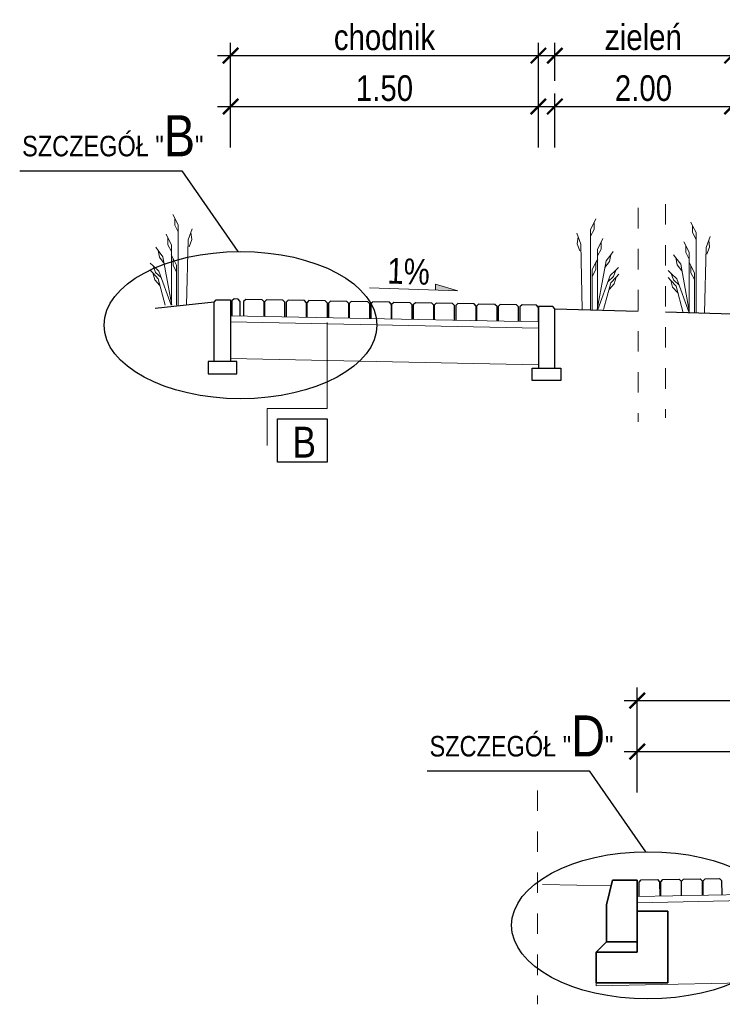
# Model space of a CAD drawing. Header units: metres. Extents: x 45702 to 45878, y -49323 to -49219.
# Tile 1 of 35: x 45702.02 to 45705.44, y -49319.56 to -49314.76. Entities that reach past the tile are written whole.
import ezdxf

# ---------------------------------------------------------------- set-up
doc = ezdxf.new("R2010")
doc.units = ezdxf.units.M
doc.linetypes.add('ACAD_ISO03W100', pattern=[30, 12, -18])
for name, color, linetype in [('00', 7, 'Continuous'), ('OPISY', 7, 'Continuous'), ('wymiarowanie', 7, 'Continuous')]:
    doc.layers.add(name, color=color, linetype=linetype)
for name, color, linetype, lineweight in [('00_ramka', 7, 'Continuous', 25), ('00_zielen', 82, 'Continuous', 15), ('_L_Tabelka', 7, 'Continuous', 13), ('_P_kostka', 7, 'Continuous', 13), ('_wymiary', 7, 'Continuous', 13), ('DP_OpisSpadki', 7, 'Continuous', 18), ('DP_Warstwy projektowane', 7, 'Continuous', 18), ('elementy betonowe', 7, 'Continuous', 35)]:
    doc.layers.add(name, color=color, linetype=linetype, lineweight=lineweight)
doc.styles.add('znakn', font='ARIALN.TTF')
doc.dimstyles.new('S50_T2.50_[m]', dxfattribs={"dimtxt": 0.125, "dimasz": 0.075, "dimexe": 0.063, "dimexo": 0.125, "dimgap": 0.025, "dimtad": 1, "dimrnd": 0.01, "dimzin": 0, "dimdsep": 46, "dimtxsty": 'znakn', "dimblk": 'ARCHTICK', "dimcen": -0.075, "dimdle": 0.063, "dimadec": 0, "dimazin": 0, "dimtfac": 1, "dimtix": 1, "dimtmove": 2, "dimatfit": 3, "dimfxl": 0.2, "dimfxlon": 1, "dimtolj": 1, "dimtzin": 0, "dimarcsym": 0})

# ---------------------------------------------------------------- blocks, each defined once
blk = doc.blocks.new('spadek')
blk.add_hatch(color=256).paths.add_polyline_path([(64.61, 3.75), (64.39, -2.12), (86.32, -2.84)])
blk.add_lwpolyline([(0, 0), (86.32, -2.84), (64.61, 3.75), (64.39, -2.12)])
blk = doc.blocks.new('_ArchTick')
at = {"color": 0, "linetype": 'ByBlock', "const_width": 0.15}
blk.add_lwpolyline([(-0.5, -0.5), (0.5, 0.5)], dxfattribs=at)
blk = doc.blocks.new('*D1054')
at = {"layer": '_L_Tabelka', "color": 0, "lineweight": -2, "ltscale": 0.5, "transparency": 16777216}
for p, q in [((45703.0487, -49315.3863), (45703.0487, -49315.1233)), ((45704.5487, -49315.3863), (45704.5487, -49315.1233)), ((45702.9857, -49315.1863), (45704.6117, -49315.1863))]:
    blk.add_line(p, q, dxfattribs=at)
at = {"layer": 'Defpoints', "color": 0, "ltscale": 0.5, "transparency": 16777216}
for p in [(45704.5487, -49315.1863), (45704.5487, -49316.284), (45703.0487, -49316.3166)]:
    blk.add_point(p, dxfattribs=at)
at = {"layer": '_L_Tabelka', "color": 0, "lineweight": -2, "ltscale": 0.5, "transparency": 16777216, "xscale": 0.075, "yscale": 0.075, "zscale": 0.075, "rotation": 180}
blk.add_blockref('_ArchTick', (45703.0487, -49315.1863), dxfattribs=at)
at = {"layer": '_L_Tabelka', "color": 0, "lineweight": -2, "ltscale": 0.5, "transparency": 16777216, "xscale": 0.075, "yscale": 0.075, "zscale": 0.075}
blk.add_blockref('_ArchTick', (45704.5487, -49315.1863), dxfattribs=at)
at = {"layer": '_L_Tabelka', "color": 0, "ltscale": 0.5, "transparency": 16777216, "insert": (45703.7987, -49315.0975), "char_height": 0.125, "attachment_point": 5, "style": 'znakn'}
blk.add_mtext('\\A1;1.50', dxfattribs=at)
blk = doc.blocks.new('*D1055')
at = {"layer": '_L_Tabelka', "color": 0, "lineweight": -2, "ltscale": 0.5, "transparency": 16777216}
for p, q in [((45703.0487, -49315.1382), (45703.0487, -49314.8752)), ((45704.5487, -49315.1382), (45704.5487, -49314.8752)), ((45702.9857, -49314.9382), (45704.6117, -49314.9382))]:
    blk.add_line(p, q, dxfattribs=at)
at = {"layer": 'Defpoints', "color": 0, "ltscale": 0.5, "transparency": 16777216}
for p in [(45704.5487, -49314.9382), (45703.0487, -49315.4823), (45704.5487, -49316.5115)]:
    blk.add_point(p, dxfattribs=at)
at = {"layer": '_L_Tabelka', "color": 0, "lineweight": -2, "ltscale": 0.5, "transparency": 16777216, "xscale": 0.075, "yscale": 0.075, "zscale": 0.075, "rotation": 180}
blk.add_blockref('_ArchTick', (45703.0487, -49314.9382), dxfattribs=at)
at = {"layer": '_L_Tabelka', "color": 0, "lineweight": -2, "ltscale": 0.5, "transparency": 16777216, "xscale": 0.075, "yscale": 0.075, "zscale": 0.075}
blk.add_blockref('_ArchTick', (45704.5487, -49314.9382), dxfattribs=at)
at = {"layer": '_L_Tabelka', "color": 0, "ltscale": 0.5, "transparency": 16777216, "insert": (45703.7987, -49314.8497), "char_height": 0.125, "attachment_point": 5, "style": 'znakn'}
blk.add_mtext('\\A1;chodnik', dxfattribs=at)
blk = doc.blocks.new('*D1060')
at = {"layer": '_L_Tabelka', "color": 0, "lineweight": -2, "ltscale": 0.5, "transparency": 16777216}
for p, q in [((45704.6287, -49315.3863), (45704.6287, -49315.1233)), ((45705.4925, -49315.3863), (45705.4925, -49315.1233)), ((45704.5657, -49315.1863), (45705.5555, -49315.1863))]:
    blk.add_line(p, q, dxfattribs=at)
at = {"layer": 'Defpoints', "color": 0, "ltscale": 0.5, "transparency": 16777216}
for p in [(45705.4925, -49315.1863), (45704.6287, -49316.3166), (45705.4925, -49316.411)]:
    blk.add_point(p, dxfattribs=at)
at = {"layer": '_L_Tabelka', "color": 0, "lineweight": -2, "ltscale": 0.5, "transparency": 16777216, "xscale": 0.075, "yscale": 0.075, "zscale": 0.075, "rotation": 180}
blk.add_blockref('_ArchTick', (45704.6287, -49315.1863), dxfattribs=at)
at = {"layer": '_L_Tabelka', "color": 0, "lineweight": -2, "ltscale": 0.5, "transparency": 16777216, "xscale": 0.075, "yscale": 0.075, "zscale": 0.075}
blk.add_blockref('_ArchTick', (45705.4925, -49315.1863), dxfattribs=at)
at = {"layer": '_L_Tabelka', "color": 0, "ltscale": 0.5, "transparency": 16777216, "insert": (45705.0606, -49315.0975), "char_height": 0.125, "attachment_point": 5, "style": 'znakn'}
blk.add_mtext('\\A1;2.00', dxfattribs=at)
blk = doc.blocks.new('*D1061')
at = {"layer": '_L_Tabelka', "color": 0, "lineweight": -2, "ltscale": 0.5, "transparency": 16777216}
for p, q in [((45704.6287, -49315.0613), (45704.6287, -49314.8752)), ((45705.4925, -49315.1382), (45705.4925, -49314.8752)), ((45704.5657, -49314.9382), (45705.5555, -49314.9382))]:
    blk.add_line(p, q, dxfattribs=at)
at = {"layer": 'Defpoints', "color": 0, "ltscale": 0.5, "transparency": 16777216}
for p in [(45705.4925, -49314.9382), (45704.6287, -49315.1863), (45705.4925, -49316.411)]:
    blk.add_point(p, dxfattribs=at)
at = {"layer": '_L_Tabelka', "color": 0, "lineweight": -2, "ltscale": 0.5, "transparency": 16777216, "xscale": 0.075, "yscale": 0.075, "zscale": 0.075, "rotation": 180}
blk.add_blockref('_ArchTick', (45704.6287, -49314.9382), dxfattribs=at)
at = {"layer": '_L_Tabelka', "color": 0, "lineweight": -2, "ltscale": 0.5, "transparency": 16777216, "xscale": 0.075, "yscale": 0.075, "zscale": 0.075}
blk.add_blockref('_ArchTick', (45705.4925, -49314.9382), dxfattribs=at)
at = {"layer": '_L_Tabelka', "color": 0, "ltscale": 0.5, "transparency": 16777216, "insert": (45705.0606, -49314.8493), "char_height": 0.125, "attachment_point": 5, "style": 'znakn'}
blk.add_mtext('\\A1;zieleń', dxfattribs=at)
blk = doc.blocks.new('*D1064')
at = {"layer": '_L_Tabelka', "color": 0, "lineweight": -2, "ltscale": 0.5, "transparency": 16777216}
for p, q in [((45705.0303, -49318.5294), (45705.0303, -49318.2664)), ((45708.0303, -49318.5294), (45708.0303, -49318.2664)), ((45704.9673, -49318.3294), (45708.0933, -49318.3294))]:
    blk.add_line(p, q, dxfattribs=at)
at = {"layer": 'Defpoints', "color": 0, "ltscale": 0.5, "transparency": 16777216}
for p in [(45708.0303, -49318.3294), (45705.0303, -49319.1066), (45708.0303, -49319.105)]:
    blk.add_point(p, dxfattribs=at)
at = {"layer": '_L_Tabelka', "color": 0, "lineweight": -2, "ltscale": 0.5, "transparency": 16777216, "xscale": 0.075, "yscale": 0.075, "zscale": 0.075, "rotation": 180}
blk.add_blockref('_ArchTick', (45705.0303, -49318.3294), dxfattribs=at)
at = {"layer": '_L_Tabelka', "color": 0, "lineweight": -2, "ltscale": 0.5, "transparency": 16777216, "xscale": 0.075, "yscale": 0.075, "zscale": 0.075}
blk.add_blockref('_ArchTick', (45708.0303, -49318.3294), dxfattribs=at)
at = {"layer": '_L_Tabelka', "color": 0, "ltscale": 0.5, "transparency": 16777216, "insert": (45706.5303, -49318.2405), "char_height": 0.125, "attachment_point": 5, "style": 'znakn'}
blk.add_mtext('\\A1;3.00', dxfattribs=at)
blk = doc.blocks.new('*D1065')
at = {"layer": '_L_Tabelka', "color": 0, "lineweight": -2, "ltscale": 0.5, "transparency": 16777216}
for p, q in [((45705.0303, -49318.2812), (45705.0303, -49318.0182)), ((45708.0303, -49318.2812), (45708.0303, -49318.0182)), ((45704.9673, -49318.0812), (45708.0933, -49318.0812))]:
    blk.add_line(p, q, dxfattribs=at)
at = {"layer": 'Defpoints', "color": 0, "ltscale": 0.5, "transparency": 16777216}
for p in [(45708.0303, -49318.0812), (45705.0303, -49318.5146), (45708.0303, -49319.4116)]:
    blk.add_point(p, dxfattribs=at)
at = {"layer": '_L_Tabelka', "color": 0, "lineweight": -2, "ltscale": 0.5, "transparency": 16777216, "xscale": 0.075, "yscale": 0.075, "zscale": 0.075, "rotation": 180}
blk.add_blockref('_ArchTick', (45705.0303, -49318.0812), dxfattribs=at)
at = {"layer": '_L_Tabelka', "color": 0, "lineweight": -2, "ltscale": 0.5, "transparency": 16777216, "xscale": 0.075, "yscale": 0.075, "zscale": 0.075}
blk.add_blockref('_ArchTick', (45708.0303, -49318.0812), dxfattribs=at)
at = {"layer": '_L_Tabelka', "color": 0, "ltscale": 0.5, "transparency": 16777216, "insert": (45706.5303, -49317.9753), "char_height": 0.125, "attachment_point": 5, "style": 'znakn'}
blk.add_mtext('\\A1;miejsca parkingowe', dxfattribs=at)

msp = doc.modelspace()

# ---------------------------------------------------------------- linework, layer by layer
at = {"color": 3}
for p, q in [((45702.9687474, -49316.138984), (45702.680482, -49316.17087)), ((45704.6287474, -49316.1715371), (45705.0356642, -49316.1834351)), ((45705.1681523, -49316.1873089), (45705.4925318, -49316.1967935))]:
    msp.add_line(p, q, dxfattribs=at)
at = {"color": 251, "linetype": 'ACAD_ISO03W100', "lineweight": 15, "ltscale": 0.005, "flags": 128}
for points in [[(45705.1681523, -49315.661325), (45705.1681523, -49316.7039424)], [(45705.0356642, -49315.6802409), (45705.0356642, -49316.7228584)], [(45704.5446758, -49318.5186636), (45704.5446758, -49319.561281)]]:
    msp.add_lwpolyline(points, dxfattribs=at)
at = {"linetype": 'Continuous', "ltscale": 1.2, "flags": 128}
for points in [[(45703.0954253, -49316.2065349), (45703.0954253, -49316.1357458), (45703.0855278, -49316.1253552), (45703.0655238, -49316.1237551), (45703.0554252, -49316.1336538), (45703.0553082, -49316.2045326)], [(45703.212312, -49316.2088727), (45703.212312, -49316.1380835), (45703.2024145, -49316.1276929), (45703.1224105, -49316.1260929), (45703.1123119, -49316.1359915), (45703.112195, -49316.2068703)], [(45703.3136078, -49316.2108986), (45703.3136078, -49316.1401095), (45703.3037103, -49316.1297189), (45703.2237063, -49316.1281188), (45703.2136077, -49316.1380174), (45703.2134908, -49316.2088962)], [(45703.4190019, -49316.2130065), (45703.4190019, -49316.1422173), (45703.4091045, -49316.1318267), (45703.3291005, -49316.1302267), (45703.3190019, -49316.1401253), (45703.3188849, -49316.2110041)], [(45703.5202977, -49316.2150324), (45703.5202977, -49316.1442433), (45703.5104003, -49316.1338527), (45703.4303963, -49316.1322526), (45703.4202977, -49316.1421512), (45703.4201807, -49316.21303)], [(45703.6256919, -49316.2171403), (45703.6256919, -49316.1463511), (45703.6157944, -49316.1359605), (45703.5357904, -49316.1343605), (45703.5256918, -49316.1442591), (45703.5255749, -49316.2151379)], [(45703.7269877, -49316.2191662), (45703.7269877, -49316.1483771), (45703.7170902, -49316.1379865), (45703.6370862, -49316.1363864), (45703.6269876, -49316.146285), (45703.6268707, -49316.2171638)], [(45703.8323818, -49316.2212741), (45703.8323818, -49316.1504849), (45703.8224844, -49316.1400943), (45703.7424804, -49316.1384943), (45703.7323818, -49316.1483929), (45703.7322648, -49316.2192717)], [(45703.9336776, -49316.2233), (45703.9336776, -49316.1525109), (45703.9237801, -49316.1421202), (45703.8437761, -49316.1405202), (45703.8336775, -49316.1504188), (45703.8335606, -49316.2212976)], [(45704.0390718, -49316.2254079), (45704.0390718, -49316.1546187), (45704.0291743, -49316.1442281), (45703.9491703, -49316.1426281), (45703.9390717, -49316.1525267), (45703.9389548, -49316.2234055)], [(45704.1403676, -49316.2274338), (45704.1403676, -49316.1566446), (45704.1304701, -49316.146254), (45704.0504661, -49316.144654), (45704.0403675, -49316.1545526), (45704.0402505, -49316.2254314)], [(45704.2457617, -49316.2295417), (45704.2457617, -49316.1587525), (45704.2358642, -49316.1483619), (45704.1558602, -49316.1467619), (45704.1457616, -49316.1566605), (45704.1456447, -49316.2275393)], [(45704.3470575, -49316.2315676), (45704.3470575, -49316.1607784), (45704.33716, -49316.1503878), (45704.257156, -49316.1487878), (45704.2470574, -49316.1586864), (45704.2469405, -49316.2295652)], [(45704.4524517, -49316.2336755), (45704.4524517, -49316.1628863), (45704.4425542, -49316.1524957), (45704.3625502, -49316.1508957), (45704.3524516, -49316.1607943), (45704.3523346, -49316.2316731)], [(45704.5487474, -49316.2357014), (45704.5487474, -49316.1649122), (45704.53885, -49316.1545216), (45704.468846, -49316.1529216), (45704.4587474, -49316.1628202), (45704.4586304, -49316.233699)], [(45705.0396967, -49319.0366082), (45705.0396967, -49318.965819), (45705.0495941, -49318.9554284), (45705.1295981, -49318.9538284), (45705.1396967, -49318.963727), (45705.1398137, -49319.0346058)], [(45705.1450908, -49319.0345003), (45705.1450908, -49318.9637112), (45705.1549883, -49318.9533206), (45705.2349923, -49318.9517205), (45705.2450909, -49318.9616191), (45705.2452078, -49319.0324979)], [(45705.2463866, -49319.0324744), (45705.2463866, -49318.9616852), (45705.2562841, -49318.9512946), (45705.3362881, -49318.9496946), (45705.3463867, -49318.9595932), (45705.3465036, -49319.030472)], [(45705.3517808, -49319.0303665), (45705.3517808, -49318.9595774), (45705.3616782, -49318.9491868), (45705.4316822, -49318.9475867), (45705.4417808, -49318.9574853), (45705.4418978, -49319.0283641)]]:
    msp.add_lwpolyline(points, dxfattribs=at)
at = {"layer": '00', "flags": 128}
for points in [[(45703.0487474, -49316.428984), (45702.9687474, -49316.428984), (45702.9687474, -49316.138984), (45702.9787474, -49316.128984), (45703.0487474, -49316.128984), (45703.0487474, -49316.138984)], [(45704.5487474, -49316.4615371), (45704.6287474, -49316.4615371), (45704.6287474, -49316.1715371), (45704.6187474, -49316.1615371), (45704.5487474, -49316.1615371), (45704.5487474, -49316.1715371)], [(45703.0787474, -49316.428984), (45702.9987474, -49316.428984), (45702.9387474, -49316.428984), (45702.9387474, -49316.488984), (45703.0787474, -49316.488984)], [(45704.5187474, -49316.4615371), (45704.5987474, -49316.4615371), (45704.6587474, -49316.4615371), (45704.6587474, -49316.5215371), (45704.5187474, -49316.5215371)]]:
    msp.add_lwpolyline(points, close=True, dxfattribs=at)
for points in [[(45704.9102644, -49318.9565993), (45704.8802644, -49319.0765993)], [(45705.0302644, -49318.9565993), (45704.9102644, -49318.9565993)], [(45704.8802644, -49319.2565993), (45704.8802644, -49319.0765993)], [(45704.8802644, -49319.2565993), (45704.8802644, -49319.0765993)], [(45704.8802644, -49319.2565993), (45704.8302644, -49319.3065993)], [(45704.8802644, -49319.2565993), (45704.8302644, -49319.3065993)], [(45705.0302644, -49319.2565993), (45704.8802644, -49319.2565993)], [(45705.0302644, -49319.2565993), (45704.8802644, -49319.2565993)], [(45705.0302644, -49319.3065993), (45704.8302644, -49319.3065993)], [(45704.8302644, -49319.3065993), (45704.8302644, -49319.4065993)], [(45705.0302644, -49319.3065993), (45704.8302644, -49319.3065993)], [(45704.8302644, -49319.3065993), (45704.8302644, -49319.4065993)]]:
    msp.add_lwpolyline(points, dxfattribs=at)
at = {"layer": '00', "ltscale": 0.5}
for centre in [(45703.0974112, -49316.2515869), (45705.0828029, -49319.176241)]:
    msp.add_ellipse(centre, major_axis=(-0.6647751, 0), ratio=0.539617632, dxfattribs=at)
at = {"layer": '00_ramka', "ltscale": 0.5, "flags": 128}
for points in [[(45702.0209571, -49315.4993109), (45702.8104199, -49315.4993109), (45703.0845458, -49315.8929297)], [(45704.0063489, -49318.423965), (45704.7958116, -49318.423965), (45705.0699376, -49318.8175838)]]:
    msp.add_lwpolyline(points, dxfattribs=at)
at = {"layer": '00_zielen', "flags": 128}
for points in [[(45702.793957, -49316.1547892), (45702.793957, -49315.7642869), (45702.7766543, -49315.7303509), (45702.7678694, -49315.713121), (45702.7766543, -49315.7303509), (45702.7766543, -49315.7642869), (45702.793957, -49315.7975312)], [(45704.803252, -49316.1753129), (45704.803252, -49315.7848106), (45704.8205547, -49315.7508746), (45704.8293396, -49315.7336447), (45704.8205547, -49315.7508746), (45704.8205547, -49315.7848106), (45704.803252, -49315.818055)], [(45705.3177413, -49316.1914693), (45705.3177413, -49315.800967), (45705.3004386, -49315.767031), (45705.2916537, -49315.7498011), (45705.3004386, -49315.767031), (45705.3004386, -49315.800967), (45705.3177413, -49315.8342113)], [(45702.7604129, -49316.1546755), (45702.7604129, -49315.8602503), (45702.7431102, -49315.8263142), (45702.7343253, -49315.8090844), (45702.7431102, -49315.8263142), (45702.7431102, -49315.8602503), (45702.7604129, -49315.8934946)], [(45702.8346147, -49316.154927), (45702.8421811, -49315.836589), (45702.8553028, -49315.8008279), (45702.8619649, -49315.7826713), (45702.8553028, -49315.8008279), (45702.8593597, -49315.8345205), (45702.8461553, -49315.8695949)], [(45704.7625943, -49316.1754507), (45704.7550279, -49315.8571127), (45704.7419062, -49315.8213516), (45704.7352441, -49315.803195), (45704.7419062, -49315.8213516), (45704.7378492, -49315.8550442), (45704.7510536, -49315.8901186)], [(45705.358399, -49316.1916071), (45705.3659654, -49315.8732691), (45705.3790871, -49315.837508), (45705.3857492, -49315.8193514), (45705.3790871, -49315.837508), (45705.3831441, -49315.8712006), (45705.3699397, -49315.906275)], [(45704.8367961, -49316.1751992), (45704.8367961, -49315.880774), (45704.8540988, -49315.846838), (45704.8628837, -49315.8296081), (45704.8540988, -49315.846838), (45704.8540988, -49315.880774), (45704.8367961, -49315.9140183)], [(45705.2841972, -49316.1913556), (45705.2841972, -49315.8969304), (45705.2668945, -49315.8629943), (45705.2581096, -49315.8457645), (45705.2668945, -49315.8629943), (45705.2668945, -49315.8969304), (45705.2841972, -49315.9301747)], [(45702.7615791, -49316.1546795), (45702.7185913, -49315.9180522), (45702.6955014, -49315.8877554), (45702.6837782, -49315.8723732), (45702.6955014, -49315.8877554), (45702.7015672, -49315.9211449), (45702.7245335, -49315.9507611)], [(45702.7856984, -49316.1547612), (45702.7856984, -49315.9600232), (45702.7683957, -49315.9260872), (45702.7596108, -49315.9088573), (45702.7683957, -49315.9260872), (45702.7683957, -49315.9600232), (45702.7856984, -49315.9932675)], [(45704.8356299, -49316.1752032), (45704.8786177, -49315.9385759), (45704.9017076, -49315.9082791), (45704.9134307, -49315.892897), (45704.9017076, -49315.9082791), (45704.8956418, -49315.9416687), (45704.8726755, -49315.9712849)], [(45705.2853634, -49316.1913596), (45705.2423756, -49315.9547323), (45705.2192857, -49315.9244355), (45705.2075626, -49315.9090533), (45705.2192857, -49315.9244355), (45705.2253515, -49315.957825), (45705.2483178, -49315.9874412)], [(45702.759375, -49316.154672), (45702.6993129, -49315.9886704), (45702.6714964, -49315.9626459), (45702.6573735, -49315.9494328), (45702.6714964, -49315.9626459), (45702.6830425, -49315.9945573), (45702.7106237, -49316.0199315)], [(45704.8115106, -49316.1752849), (45704.8115106, -49315.9805469), (45704.8288133, -49315.9466109), (45704.8375982, -49315.929381), (45704.8288133, -49315.9466109), (45704.8288133, -49315.9805469), (45704.8115106, -49316.0137912)], [(45705.3094827, -49316.1914413), (45705.3094827, -49315.9967033), (45705.29218, -49315.9627673), (45705.2833951, -49315.9455374), (45705.29218, -49315.9627673), (45705.29218, -49315.9967033), (45705.3094827, -49316.0299476)], [(45702.7304153, -49316.1545738), (45702.6956939, -49316.025595), (45702.6701644, -49315.9973234), (45702.6572027, -49315.9829694), (45702.6701644, -49315.9973234), (45702.678986, -49316.0300928), (45702.7043357, -49316.0576964)], [(45704.837834, -49316.1751957), (45704.897896, -49316.0091942), (45704.9257126, -49315.9831696), (45704.9398355, -49315.9699565), (45704.9257126, -49315.9831696), (45704.9141665, -49316.0150811), (45704.8865853, -49316.0404552)], [(45704.8667936, -49316.1750976), (45704.9015151, -49316.0461187), (45704.9270446, -49316.0178471), (45704.9400063, -49316.0034931), (45704.9270446, -49316.0178471), (45704.918223, -49316.0506165), (45704.8928733, -49316.0782201)], [(45705.2831593, -49316.1913521), (45705.2230973, -49316.0253505), (45705.1952807, -49315.999326), (45705.1811578, -49315.9861129), (45705.1952807, -49315.999326), (45705.2068268, -49316.0312375), (45705.234408, -49316.0566116)], [(45705.2541996, -49316.191254), (45705.2194782, -49316.0622751), (45705.1939487, -49316.0340035), (45705.180987, -49316.0196495), (45705.1939487, -49316.0340035), (45705.2027703, -49316.0667729), (45705.22812, -49316.0943765)]]:
    msp.add_lwpolyline(points, dxfattribs=at)
at = {"layer": '_L_Tabelka', "ltscale": 0.5}
for p, q in [((45703.0487474, -49316.2056014), (45704.5487474, -49316.2356014)), ((45703.0487474, -49316.2356014), (45704.5487474, -49316.2656014)), ((45703.0487474, -49316.4146196), (45704.5487474, -49316.4446196)), ((45709.5302644, -49318.9465968), (45705.0302644, -49319.0365968)), ((45709.5302644, -49318.9765968), (45705.0302644, -49319.0665968))]:
    msp.add_line(p, q, dxfattribs=at)
at = {"layer": '_P_kostka', "ltscale": 0.5}
msp.add_line((45704.8302644, -49319.4565993), (45704.8302644, -49319.4706768), dxfattribs=at)
at = {"layer": '_P_kostka', "ltscale": 0.5, "flags": 128}
msp.add_lwpolyline([(45708.0302644, -49318.9765968), (45708.0302644, -49319.4066768), (45704.8302644, -49319.4706768)], dxfattribs=at)
at = {"layer": '_wymiary', "ltscale": 0.5}
msp.add_line((45704.9037198, -49318.9843777), (45704.5681312, -49318.9776659), dxfattribs=at)
at = {"layer": '_wymiary', "ltscale": 0.5, "flags": 128}
msp.add_lwpolyline([(45703.2270443, -49316.8378407), (45703.2270443, -49316.6584371), (45703.5187187, -49316.6584371), (45703.5187187, -49316.239186)], dxfattribs=at)
at = {"layer": 'DP_Warstwy projektowane', "ltscale": 1.2, "flags": 128}
msp.add_lwpolyline([(45704.8802644, -49319.0765993), (45704.8802644, -49319.1166073)], dxfattribs=at)
msp.add_lwpolyline([(45704.8802644, -49319.0765993), (45704.8802644, -49319.1166073)], dxfattribs=at)
msp.add_lwpolyline([(45704.8802644, -49319.0765993), (45704.8802644, -49319.1166073)], dxfattribs=at)
at = {"layer": 'DP_Warstwy projektowane', "ltscale": 0.5, "flags": 128}
msp.add_lwpolyline([(45704.8802644, -49319.0765993), (45704.8802644, -49319.1166073)], dxfattribs=at)
msp.add_lwpolyline([(45704.8802644, -49319.0765993), (45704.8802644, -49319.1166073)], dxfattribs=at)
msp.add_lwpolyline([(45704.8802644, -49319.0765993), (45704.8802644, -49319.1166073)], dxfattribs=at)
at = {"layer": 'elementy betonowe', "color": 0, "linetype": 'Continuous', "ltscale": 1.2}
msp.add_line((45704.8804141, -49319.2565994), (45704.8802644, -49319.0765993), dxfattribs=at)
at = {"layer": 'elementy betonowe', "color": 0, "linetype": 'Continuous', "ltscale": 1.2, "flags": 128}
for points in [[(45704.9102644, -49318.9565993), (45704.8802644, -49319.0765993)], [(45705.0302644, -49318.9565993), (45704.9102644, -49318.9565993)], [(45705.0302644, -49318.9565993), (45705.0302644, -49319.2565993)], [(45704.8802644, -49319.2565993), (45704.8802644, -49319.0765993)], [(45705.1802644, -49319.1065993), (45705.0302644, -49319.1065993)], [(45705.1802644, -49319.1065993), (45705.1802644, -49319.4565993)], [(45704.8802644, -49319.2565993), (45704.8302644, -49319.3065993)], [(45705.0302644, -49319.2565993), (45704.8802644, -49319.2565993)], [(45705.0302644, -49319.2565993), (45705.0302644, -49319.3065993)], [(45704.8302644, -49319.3065993), (45704.8302438, -49319.4565787)], [(45705.0302644, -49319.3065993), (45704.8302644, -49319.3065993)], [(45705.1802644, -49319.4565993), (45704.8302644, -49319.4565993)]]:
    msp.add_lwpolyline(points, dxfattribs=at)
at = {"layer": 'OPISY'}
msp.add_lwpolyline([(45703.2770443, -49316.7084371), (45703.5186941, -49316.7084371), (45703.5186941, -49316.9187024), (45703.2770443, -49316.9187024)], close=True, dxfattribs=at)

# ---------------------------------------------------------------- block references
at = {"layer": 'DP_OpisSpadki', "xscale": 0.004999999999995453, "yscale": 0.004999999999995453, "zscale": 0.004999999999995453}
msp.add_blockref('spadek', (45703.7250074, -49316.0701195), dxfattribs=at)

# ---------------------------------------------------------------- texts
at = {"layer": 'DP_OpisSpadki', "style": 'znakn'}
msp.add_text('1%%%', height=0.125, rotation=358.1001884, dxfattribs=at).set_placement((45703.8106576, -49316.0484448))
at = {"layer": 'OPISY', "insert": (45703.3504849, -49316.7469093), "char_height": 0.15, "attachment_point": 1, "style": 'znakn'}
msp.add_mtext_dynamic_manual_height_columns('B', width=0.167407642, gutter_width=12.5, heights=[0], dxfattribs=at)
at = {"layer": 'wymiarowanie', "color": 0, "char_height": 0.1, "width": 5.467403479, "attachment_point": 1, "style": 'znakn'}
for s, insert in [('SZCZEGÓŁ "{\\H2x;B}"', (45702.0329038, -49315.2289399)), ('SZCZEGÓŁ "{\\H2x;D}"', (45704.0182955, -49318.1535939))]:
    msp.add_mtext(s, dxfattribs=dict(at, insert=insert))

# ---------------------------------------------------------------- dimensions: what is measured, and where the dimension line sits
at = {"layer": '_L_Tabelka', "ltscale": 0.5}
for base, p1, p2, text, picture, middle in [((45705.4925318, -49314.9382081), (45704.6287474, -49315.1863472), (45705.4925318, -49316.4110337), 'zieleń', '*D1061', (45705.0606396, -49314.8493438)), ((45704.5487474, -49314.9382081), (45703.0487474, -49315.4823355), (45704.5487474, -49316.5114722), 'chodnik', '*D1055', (45703.7987474, -49314.8496849)), ((45705.4925318, -49315.1863472), (45704.6287474, -49316.3165774), (45705.4925318, -49316.4110337), '2.00', '*D1060', (45705.0606396, -49315.0975256)), ((45708.0302644, -49318.0812128), (45705.0302644, -49318.5146368), (45708.0302644, -49319.4116413), 'miejsca parkingowe', '*D1065', (45706.5302644, -49317.975338))]:
    dim = msp.add_linear_dim(base=base, p1=p1, p2=p2, text=text, dimstyle='S50_T2.50_[m]', dxfattribs=at)
    dim.commit()
    dim.dimension.update_dxf_attribs({"geometry": picture, "text_midpoint": middle})
for base, p1, p2, picture, middle in [((45704.5487474, -49315.1863472), (45703.0487474, -49316.3165774), (45704.5487474, -49316.283984), '*D1054', (45703.7987474, -49315.0975256)), ((45708.0302644, -49318.3293519), (45705.0302644, -49319.1065993), (45708.0302644, -49319.1049737), '*D1064', (45706.5302644, -49318.2405303))]:
    dim = msp.add_linear_dim(base=base, p1=p1, p2=p2, dimstyle='S50_T2.50_[m]', dxfattribs=at)
    dim.commit()
    dim.dimension.update_dxf_attribs({"geometry": picture, "text_midpoint": middle})

doc.saveas('drawing.dxf')
